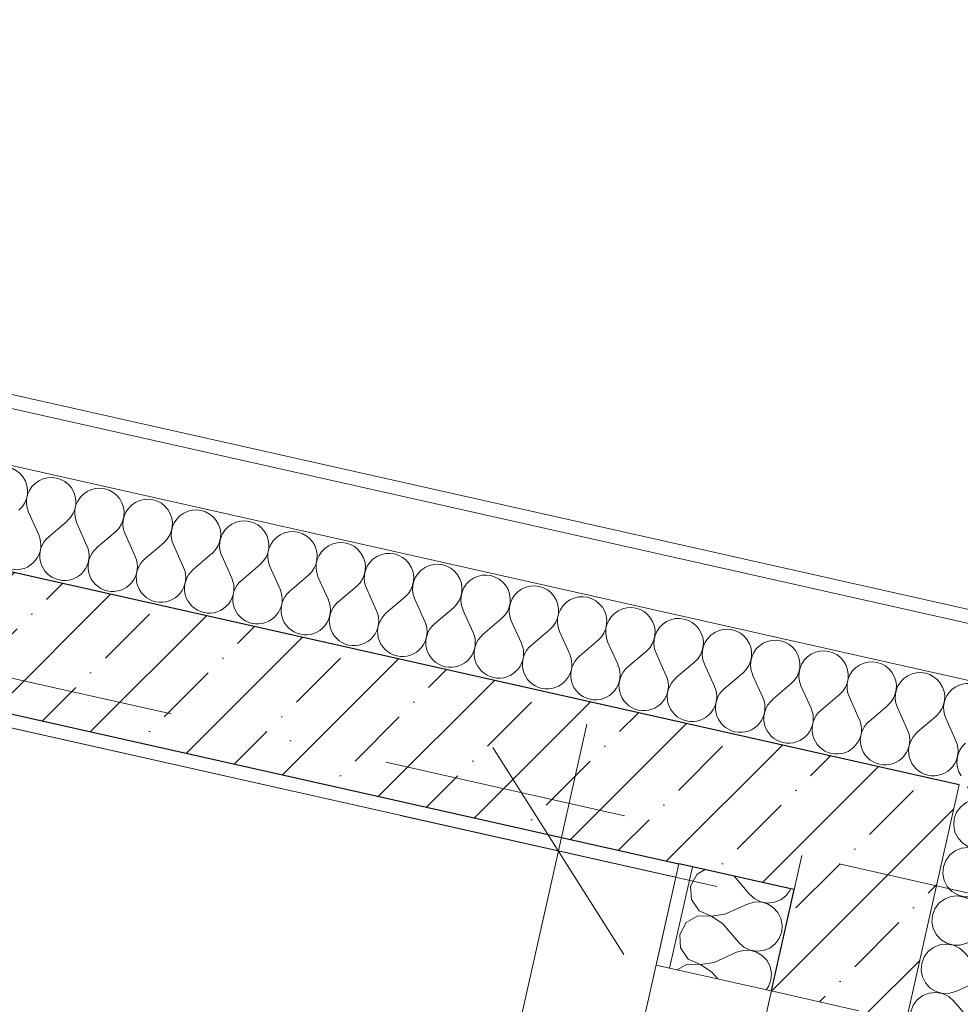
# Model space of a CAD drawing. Header units: millimetres. Extents: x -7218511 to -6645009, y 6003432 to 6221853.
# Tile 130 of 147: x -7168620 to -7167262, y 6149009 to 6150430. Entities that reach past the tile are written whole.
import ezdxf
from ezdxf.enums import TextEntityAlignment as Align

# ---------------------------------------------------------------- set-up
doc = ezdxf.new("R2010")
doc.units = ezdxf.units.MM
doc.header["$MEASUREMENT"] = 0
doc.linetypes.add('Штрихпунктирная', pattern=[670.277762, 352.777767, -176.388884, 0, -141.111112])
for name, color, linetype in [('S - МОП.АР', 7, 'Continuous'), ('АР-Стены_внешние_.АР', 7, 'Continuous'), ('АР-Стены_внутренние_пилоны.АР', 7, 'Continuous'), ('АР-Чертеж-Оси_Осевые размеры.АР', 7, 'Continuous'), ('АР-Чертеж-Размеры.АР', 7, 'Continuous'), ('Двери Archicad', 7, 'Continuous')]:
    doc.layers.add(name, color=color, linetype=linetype)
for name, color, linetype, lineweight in [('АР-Стены_внешние_.АР_Ном._пера__1', 7, 'Continuous', 0), ('АР-Стены_внутренние_пилоны.АР_Ном._пера__1', 7, 'Continuous', 30), ('АР-Чертеж-Оси_Осевые размеры.АР_Ном._пера__120', 7, 'Continuous', 0), ('АР-Чертеж-Размеры.АР_Ном._пера__1', 7, 'Continuous', 0), ('Двери Archicad_Ном._пера__120', 7, 'Continuous', 0)]:
    doc.layers.add(name, color=color, linetype=linetype, lineweight=lineweight)
doc.styles.add('РЎР“Р•РќР•Р\xa0Р\x98Р\xa0_РЎРўР\x98Р›Р¬_1', font='GOST_Common.ttf')
doc.styles.add('РЎР“Р•РќР•Р\xa0Р\x98Р\xa0_РЎРўР\x98Р›Р¬_4', font='GOTHIC.TTF')
doc.dimstyles.new('СГЕНЕРИР_СТИЛЬ__2', dxfattribs={"dimtxt": 150, "dimasz": 237.5, "dimexe": 0.18, "dimexo": 0.0625, "dimgap": 0, "dimtad": 1, "dimdec": 0, "dimzin": 0, "dimdsep": 46, "dimtxsty": 'РЎР“Р•РќР•Р\xa0Р\x98Р\xa0_РЎРўР\x98Р›Р¬_1', "dimblk": 'ARROWHEAD_6', "dimblk1": 'ARROWHEAD_6', "dimblk2": 'ARROWHEAD_6', "dimcen": 0.09, "dimse1": 1, "dimse2": 1, "dimclrd": 7, "dimclre": 7, "dimclrt": 7, "dimazin": 0, "dimtfac": 1, "dimtdec": 4, "dimtmove": 0, "dimatfit": 3, "dimfxl": 1, "dimtolj": 1, "dimtzin": 0, "dimarcsym": 0})
pattern_1 = [(45, (-6566190.34, 6562677.8), (-84.852814, 84.852814), []), (45, (-6566232.77, 6562720.22), (-84.852814, 84.852814), [90, -30, 0, -30])]
pattern_2 = [(45, (-6566190.34, 6563027.8), (-111.369318, 111.369318), [0, -105, 0, -157.5]), (110, (-6565840.34, 6563027.8), (148.001588, 53.868173), [0, -77, 0, -133])]

# ---------------------------------------------------------------- blocks, each defined once
blk = doc.blocks.new('*X97', base_point=(-6566190.3, 6562677.8))
at = {"layer": 'АР-Стены_внешние_.АР_Ном._пера__1', "color": 7, "linetype": 'Continuous', "lineweight": 0}
for p, q in [((-7168607.6, 6149718.9), (-7168592.9, 6149686.3)), ((-7168551.8, 6149706.3), (-7168579, 6149683.2)), ((-7168537.9, 6149703.2), (-7168523.3, 6149670.6)), ((-7168482.1, 6149690.7), (-7168509.3, 6149667.5)), ((-7168468.2, 6149687.6), (-7168453.6, 6149655)), ((-7168412.5, 6149675), (-7168439.6, 6149651.9)), ((-7168398.5, 6149671.9), (-7168383.9, 6149639.3)), ((-7168342.8, 6149659.4), (-7168369.9, 6149636.2)), ((-7168328.8, 6149656.3), (-7168314.2, 6149623.7)), ((-7168273.1, 6149643.7), (-7168300.2, 6149620.6)), ((-7168259.1, 6149640.6), (-7168244.5, 6149608)), ((-7168203.4, 6149628.1), (-7168230.5, 6149604.9)), ((-7168189.4, 6149625), (-7168174.8, 6149592.4)), ((-7168133.7, 6149612.4), (-7168160.9, 6149589.2)), ((-7168119.7, 6149609.3), (-7168105.1, 6149576.7)), ((-7168064, 6149596.8), (-7168091.2, 6149573.6)), ((-7168050.1, 6149593.6), (-7168035.4, 6149561.1)), ((-7167994.3, 6149581.1), (-7168021.5, 6149557.9)), ((-7167980.4, 6149578), (-7167965.7, 6149545.4)), ((-7167924.6, 6149565.5), (-7167951.8, 6149542.3)), ((-7167910.7, 6149562.3), (-7167896, 6149529.8)), ((-7167854.9, 6149549.8), (-7167882.1, 6149526.6)), ((-7167841, 6149546.7), (-7167826.3, 6149514.1)), ((-7167785.2, 6149534.2), (-7167812.4, 6149511)), ((-7167771.3, 6149531), (-7167756.6, 6149498.5)), ((-7167715.5, 6149518.5), (-7167742.7, 6149495.3)), ((-7167701.6, 6149515.4), (-7167686.9, 6149482.8)), ((-7167645.8, 6149502.9), (-7167673, 6149479.7)), ((-7167631.9, 6149499.7), (-7167617.3, 6149467.2)), ((-7167576.1, 6149487.2), (-7167603.3, 6149464)), ((-7167562.2, 6149484.1), (-7167547.6, 6149451.5)), ((-7167506.5, 6149471.6), (-7167533.6, 6149448.4)), ((-7167492.5, 6149468.4), (-7167477.9, 6149435.9)), ((-7167436.8, 6149455.9), (-7167463.9, 6149432.7)), ((-7167422.8, 6149452.8), (-7167408.2, 6149420.2)), ((-7167367.1, 6149440.2), (-7167394.2, 6149417.1)), ((-7167353.1, 6149437.1), (-7167338.5, 6149404.5)), ((-7167297.4, 6149424.6), (-7167324.5, 6149401.4)), ((-7167283.4, 6149421.5), (-7167268.8, 6149388.9))]:
    blk.add_line(p, q, dxfattribs=at)
for centre, start, end in [((-7168644.7, 6149749.2), 310.4716, 204.2114), ((-7168575, 6149733.5), 310.4716, 204.2114), ((-7168505.3, 6149717.9), 310.4716, 204.2114), ((-7168435.6, 6149702.2), 310.4716, 204.2114), ((-7168365.9, 6149686.6), 310.4716, 204.2114), ((-7168296.3, 6149670.9), 310.4716, 204.2114), ((-7168625.5, 6149671.7), 257.3415, 24.2114), ((-7168226.6, 6149655.3), 310.4716, 204.2114), ((-7168555.8, 6149656), 130.4716, 257.3415), ((-7168555.8, 6149656), 257.3415, 24.2114), ((-7168156.9, 6149639.6), 310.4716, 204.2114), ((-7168486.1, 6149640.3), 130.4716, 257.3415), ((-7168087.2, 6149623.9), 310.4716, 204.2114), ((-7168486.1, 6149640.3), 257.3415, 24.2114), ((-7168416.4, 6149624.7), 130.4716, 257.3415), ((-7168017.5, 6149608.3), 310.4716, 204.2114), ((-7168416.4, 6149624.7), 257.3415, 24.2114), ((-7168346.8, 6149609), 130.4716, 257.3415), ((-7167947.8, 6149592.6), 310.4716, 204.2114), ((-7168346.8, 6149609), 257.3415, 24.2114), ((-7168277.1, 6149593.4), 130.4716, 257.3415), ((-7167878.1, 6149577), 310.4716, 204.2114), ((-7168277.1, 6149593.4), 257.3415, 24.2114), ((-7168207.4, 6149577.7), 130.4716, 257.3415), ((-7168207.4, 6149577.7), 257.3415, 24.2114), ((-7168137.7, 6149562.1), 130.4716, 257.3415), ((-7167808.4, 6149561.3), 310.4716, 204.2114), ((-7168137.7, 6149562.1), 257.3415, 24.2114), ((-7168068, 6149546.4), 130.4716, 257.3415), ((-7167738.7, 6149545.7), 310.4716, 204.2114), ((-7168068, 6149546.4), 257.3415, 24.2114), ((-7167998.3, 6149530.8), 130.4716, 257.3415), ((-7167669, 6149530), 310.4716, 204.2114), ((-7167998.3, 6149530.8), 257.3415, 24.2114), ((-7167928.6, 6149515.1), 130.4716, 257.3415), ((-7167599.3, 6149514.4), 310.4716, 204.2114), ((-7167928.6, 6149515.1), 257.3415, 24.2114), ((-7167529.6, 6149498.7), 310.4716, 204.2114), ((-7167858.9, 6149499.5), 130.4716, 257.3415), ((-7167858.9, 6149499.5), 257.3415, 24.2114), ((-7167459.9, 6149483.1), 310.4716, 204.2114), ((-7167789.2, 6149483.8), 130.4716, 257.3415), ((-7167390.3, 6149467.4), 310.4716, 204.2114), ((-7167789.2, 6149483.8), 257.3415, 24.2114), ((-7167719.5, 6149468.2), 130.4716, 257.3415), ((-7167320.6, 6149451.8), 310.4716, 204.2114), ((-7167719.5, 6149468.2), 257.3415, 24.2114), ((-7167649.8, 6149452.5), 130.4716, 257.3415), ((-7167250.9, 6149436.1), 58.5207, 204.2114), ((-7167649.8, 6149452.5), 257.3415, 24.2114), ((-7167580.1, 6149436.9), 130.4716, 257.3415), ((-7167580.1, 6149436.9), 257.3415, 24.2114), ((-7167510.4, 6149421.2), 130.4716, 257.3415), ((-7167510.4, 6149421.2), 257.3415, 24.2114), ((-7167440.7, 6149405.6), 130.4716, 257.3415), ((-7167440.7, 6149405.6), 257.3415, 24.2114), ((-7167371.1, 6149389.9), 130.4716, 257.3415), ((-7167371.1, 6149389.9), 257.3415, 24.2114), ((-7167301.4, 6149374.2), 130.4716, 257.3415), ((-7167301.4, 6149374.2), 257.3415, 24.2114), ((-7167231.7, 6149358.6), 130.4716, 214.7027)]:
    blk.add_arc(centre, 35.7, start, end, dxfattribs=at)
blk = doc.blocks.new('Стена_26_3', base_point=(-7175551.4, 6150982))
at = {"layer": 'АР-Стены_внешние_.АР', "linetype": 'Continuous', "lineweight": 0, "true_color": 0x000000}
h = blk.add_hatch(dxfattribs=at)
h.set_pattern_fill('ЖЕЛЕЗОБЕТОН__PROJECT__0003', color=18, style=0, pattern_type=2)
h.set_pattern_definition(pattern_1)
h.paths.add_polyline_path([(-7169580.2, 6149640.8), (-7167502.9, 6149174.3), (-7167459, 6149369.4), (-7169536.4, 6149836)])
h = blk.add_hatch(dxfattribs=at)
h.set_pattern_fill('ШТУКАТУРКА__ГИПС_01_0003', color=18, style=0, pattern_type=2)
h.set_pattern_definition(pattern_2)
h.paths.add_polyline_path([(-7169565.1, 6149616.9), (-7167673.1, 6149192), (-7167668.7, 6149211.5), (-7169560.7, 6149636.5)])
h = blk.add_hatch(dxfattribs=at)
h.set_pattern_fill('ЖЕЛЕЗОБЕТОН__PROJECT__0003', color=18, style=0, pattern_type=2)
h.set_pattern_definition(pattern_1)
h.paths.add_polyline_path([(-7167502.9, 6149174.3), (-7167484.2, 6149170.1), (-7167266.3, 6149314.7), (-7167263.9, 6149325.6), (-7167459, 6149369.4)])
h = blk.add_hatch(dxfattribs=at)
h.set_pattern_fill('ЖЕЛЕЗОБЕТОН__PROJECT__0003', color=18, style=0, pattern_type=2)
h.set_pattern_definition(pattern_1)
h.paths.add_polyline_path([(-7167307.7, 6149130.4), (-7167266.3, 6149314.7), (-7167484.2, 6149170.1)])
at = {"layer": 'АР-Стены_внешние_.АР_Ном._пера__1', "color": 7, "linetype": 'Continuous', "lineweight": 0}
for p, q in [((-7167067.1, 6149517.1), (-7170150.5, 6150209.6)), ((-7167231, 6149471.9), (-7170168, 6150131.6)), ((-7167668.7, 6149211.5), (-7167673.1, 6149192)), ((-7167507.2, 6149154.7), (-7167502.9, 6149174.3))]:
    blk.add_line(p, q, dxfattribs=at)
at = {"layer": 'АР-Стены_внешние_.АР_Ном._пера__1', "color": 7, "linetype": 'Continuous', "lineweight": 30}
for p, q in [((-7167459, 6149369.4), (-7169536.4, 6149836)), ((-7169580.2, 6149640.8), (-7167668.7, 6149211.5)), ((-7167263.9, 6149325.6), (-7167459, 6149369.4)), ((-7167649.2, 6149207.1), (-7167668.7, 6149211.5)), ((-7167502.9, 6149174.3), (-7167649.2, 6149207.1))]:
    blk.add_line(p, q, dxfattribs=at)
at = {"layer": 'АР-Стены_внешние_.АР_Ном._пера__1', "color": 7, "linetype": 'Continuous', "lineweight": 20}
for p, q in [((-7167307.7, 6149130.4), (-7167266.3, 6149314.7)), ((-7167263.9, 6149325.6), (-7167266.3, 6149314.7)), ((-7167502.9, 6149174.3), (-7167507.2, 6149154.7))]:
    blk.add_line(p, q, dxfattribs=at)
at = {"layer": 'АР-Стены_внешние_.АР_Ном._пера__1', "color": 7, "linetype": 'Continuous', "lineweight": 0, "flags": 128}
for points in [[(-7166965.2, 6149514.7), (-7170146.1, 6150229.1)], [(-7169565.1, 6149616.9), (-7167673.1, 6149192)]]:
    blk.add_lwpolyline(points, dxfattribs=at)
at = {"layer": 'АР-Стены_внешние_.АР', "color": 7, "lineweight": 0}
blk.add_blockref('*X97', (-6566190.3, 6562677.8), dxfattribs=at)
blk = doc.blocks.new('*X425', base_point=(-6566190.3, 6562677.8))
at = {"layer": 'АР-Стены_внешние_.АР_Ном._пера__1', "color": 7, "linetype": 'Continuous', "lineweight": 0}
for p, q in [((-7167252.5, 6149323), (-7167250, 6149318.1)), ((-7167250, 6149318.1), (-7167243.3, 6149310.9)), ((-7167244.9, 6149303.5), (-7167254.1, 6149299.9)), ((-7167235.1, 6149304.6), (-7167244.9, 6149303.5)), ((-7167243.3, 6149310.9), (-7167234.9, 6149305.8)), ((-7167225.4, 6149302.9), (-7167235.1, 6149304.6)), ((-7167234.9, 6149305.8), (-7167225.4, 6149303.2)), ((-7167225.4, 6149303.2), (-7167215.5, 6149303.2)), ((-7167216.6, 6149298.6), (-7167225.4, 6149302.9)), ((-7167215.5, 6149303.2), (-7167206.1, 6149306)), ((-7167196.3, 6149310.4), (-7167206.1, 6149306)), ((-7167267.7, 6149285.9), (-7167271.2, 6149276.7)), ((-7167261.9, 6149293.9), (-7167267.7, 6149285.9)), ((-7167254.1, 6149299.9), (-7167261.9, 6149293.9)), ((-7167209.2, 6149292.1), (-7167216.6, 6149298.6)), ((-7167186, 6149264.9), (-7167209.2, 6149292.1)), ((-7167124, 6149280.2), (-7167124.8, 6149294.3)), ((-7167271.2, 6149276.7), (-7167272, 6149266.9)), ((-7167133.3, 6149263.1), (-7167124, 6149280.2)), ((-7167272, 6149266.9), (-7167270.1, 6149257.2)), ((-7167186, 6149264.9), (-7167169.8, 6149254.1)), ((-7167150.3, 6149253.4), (-7167133.3, 6149263.1)), ((-7167270.1, 6149257.2), (-7167265.6, 6149248.4)), ((-7167265.6, 6149248.4), (-7167258.9, 6149241.2)), ((-7167189.1, 6149251), (-7167221.7, 6149236.3)), ((-7167169.8, 6149253.8), (-7167189.1, 6149251)), ((-7167169.8, 6149254.1), (-7167150.3, 6149253.4)), ((-7167151.9, 6149246), (-7167169.8, 6149253.8)), ((-7167140.7, 6149230), (-7167151.9, 6149246)), ((-7167269.7, 6149230.2), (-7167277.5, 6149224.2)), ((-7167260.6, 6149233.9), (-7167269.7, 6149230.2)), ((-7167250.8, 6149234.9), (-7167260.6, 6149233.9)), ((-7167258.9, 6149241.2), (-7167250.5, 6149236.1)), ((-7167241.1, 6149233.2), (-7167250.8, 6149234.9)), ((-7167250.5, 6149236.1), (-7167241, 6149233.5)), ((-7167232.2, 6149228.9), (-7167241.1, 6149233.2)), ((-7167241, 6149233.5), (-7167231.2, 6149233.5)), ((-7167224.8, 6149222.4), (-7167232.2, 6149228.9)), ((-7167231.2, 6149233.5), (-7167221.7, 6149236.3)), ((-7167139.6, 6149210.6), (-7167140.7, 6149230)), ((-7167283.4, 6149216.2), (-7167286.9, 6149207)), ((-7167277.5, 6149224.2), (-7167283.4, 6149216.2)), ((-7167201.7, 6149195.2), (-7167224.8, 6149222.4)), ((-7167286.9, 6149207), (-7167287.7, 6149197.2)), ((-7167149, 6149193.4), (-7167139.6, 6149210.6)), ((-7167287.7, 6149197.2), (-7167285.8, 6149187.5)), ((-7167285.8, 6149187.5), (-7167281.3, 6149178.7)), ((-7167201.7, 6149195.2), (-7167185.4, 6149184.4)), ((-7167165.9, 6149183.7), (-7167149, 6149193.4)), ((-7167281.3, 6149178.7), (-7167274.6, 6149171.5)), ((-7167204.8, 6149181.3), (-7167237.4, 6149166.6)), ((-7167185.5, 6149184.1), (-7167204.8, 6149181.3)), ((-7167167.6, 6149176.4), (-7167185.5, 6149184.1)), ((-7167185.4, 6149184.4), (-7167165.9, 6149183.7)), ((-7167156.4, 6149160.3), (-7167167.6, 6149176.4)), ((-7167285.4, 6149160.5), (-7167293.2, 6149154.5)), ((-7167276.2, 6149164.2), (-7167285.4, 6149160.5)), ((-7167266.4, 6149165.2), (-7167276.2, 6149164.2)), ((-7167274.6, 6149171.5), (-7167266.2, 6149166.4)), ((-7167256.7, 6149163.5), (-7167266.4, 6149165.2)), ((-7167266.2, 6149166.4), (-7167256.7, 6149163.8)), ((-7167256.7, 6149163.8), (-7167246.8, 6149163.8)), ((-7167247.9, 6149159.2), (-7167256.7, 6149163.5)), ((-7167240.5, 6149152.7), (-7167247.9, 6149159.2)), ((-7167246.8, 6149163.8), (-7167237.4, 6149166.6)), ((-7167155.3, 6149140.9), (-7167156.4, 6149160.3)), ((-7167299, 6149146.5), (-7167302.5, 6149137.3)), ((-7167293.2, 6149154.5), (-7167299, 6149146.5)), ((-7167217.3, 6149125.5), (-7167240.5, 6149152.7)), ((-7167302.5, 6149137.3), (-7167303.3, 6149127.5)), ((-7167164.6, 6149123.7), (-7167155.3, 6149140.9)), ((-7167303.3, 6149127.5), (-7167301.4, 6149117.8)), ((-7167301.4, 6149117.8), (-7167296.9, 6149109)), ((-7167217.3, 6149125.5), (-7167201.1, 6149114.7)), ((-7167181.6, 6149114), (-7167164.6, 6149123.7)), ((-7167296.9, 6149109), (-7167290.2, 6149101.8)), ((-7167290.2, 6149101.8), (-7167281.8, 6149096.7)), ((-7167220.4, 6149111.6), (-7167253, 6149096.9)), ((-7167201.1, 6149114.4), (-7167220.4, 6149111.6)), ((-7167201.1, 6149114.7), (-7167181.6, 6149114)), ((-7167183.2, 6149106.7), (-7167201.1, 6149114.4)), ((-7167172, 6149090.7), (-7167183.2, 6149106.7)), ((-7167301, 6149090.8), (-7167308.8, 6149084.8)), ((-7167291.9, 6149094.5), (-7167301, 6149090.8)), ((-7167282.1, 6149095.5), (-7167291.9, 6149094.5)), ((-7167272.4, 6149093.8), (-7167282.1, 6149095.5)), ((-7167281.8, 6149096.7), (-7167272.3, 6149094.1)), ((-7167263.5, 6149089.5), (-7167272.4, 6149093.8)), ((-7167272.3, 6149094.1), (-7167262.5, 6149094.2)), ((-7167256.1, 6149083), (-7167263.5, 6149089.5)), ((-7167262.5, 6149094.2), (-7167253, 6149096.9)), ((-7167170.9, 6149071.2), (-7167172, 6149090.7)), ((-7167314.7, 6149076.9), (-7167318.2, 6149067.6)), ((-7167308.8, 6149084.8), (-7167314.7, 6149076.9)), ((-7167233, 6149055.8), (-7167256.1, 6149083)), ((-7167318.2, 6149067.6), (-7167319, 6149057.8)), ((-7167180.3, 6149054), (-7167170.9, 6149071.2)), ((-7167319, 6149057.8), (-7167317.1, 6149048.1)), ((-7167317.1, 6149048.1), (-7167312.6, 6149039.4)), ((-7167216.8, 6149044.7), (-7167236.1, 6149041.9)), ((-7167233, 6149055.8), (-7167216.7, 6149045)), ((-7167198.9, 6149037), (-7167216.8, 6149044.7)), ((-7167216.7, 6149045), (-7167197.2, 6149044.3)), ((-7167197.2, 6149044.3), (-7167180.3, 6149054)), ((-7167312.6, 6149039.4), (-7167305.9, 6149032.1)), ((-7167305.9, 6149032.1), (-7167297.5, 6149027)), ((-7167236.1, 6149041.9), (-7167268.7, 6149027.2)), ((-7167187.7, 6149021), (-7167198.9, 6149037)), ((-7167316.7, 6149021.1), (-7167324.5, 6149015.1)), ((-7167307.5, 6149024.8), (-7167316.7, 6149021.1)), ((-7167297.7, 6149025.8), (-7167307.5, 6149024.8)), ((-7167288, 6149024.1), (-7167297.7, 6149025.8)), ((-7167297.5, 6149027), (-7167288, 6149024.4)), ((-7167288, 6149024.4), (-7167278.1, 6149024.5)), ((-7167279.2, 6149019.8), (-7167288, 6149024.1)), ((-7167271.8, 6149013.3), (-7167279.2, 6149019.8)), ((-7167278.1, 6149024.5), (-7167268.7, 6149027.2)), ((-7167186.6, 6149001.5), (-7167187.7, 6149021)), ((-7167330.3, 6149007.2), (-7167333.8, 6148997.9)), ((-7167324.5, 6149015.1), (-7167330.3, 6149007.2)), ((-7167248.6, 6148986.1), (-7167271.8, 6149013.3)), ((-7167195.9, 6148984.3), (-7167186.6, 6149001.5)), ((-7167333.8, 6148997.9), (-7167334.6, 6148988.1)), ((-7167334.6, 6148988.1), (-7167333.5, 6148982.5)), ((-7167232.4, 6148975), (-7167251.7, 6148972.2)), ((-7167248.6, 6148986.1), (-7167232.4, 6148975.3)), ((-7167232.4, 6148975.3), (-7167212.9, 6148974.6)), ((-7167214.5, 6148967.3), (-7167232.4, 6148975)), ((-7167212.9, 6148974.6), (-7167195.9, 6148984.3)), ((-7167251.7, 6148972.2), (-7167263.7, 6148966.8)), ((-7167205, 6148953.6), (-7167214.5, 6148967.3))]:
    blk.add_line(p, q, dxfattribs=at)
blk = doc.blocks.new('Металлическая Дверь 23[22]_3', base_point=(-6566190.3, 6562677.8))
at = {"layer": 'Двери Archicad_Ном._пера__120', "color": 7, "linetype": 'Continuous', "lineweight": 0}
blk.add_line((-7167408.9, 6148999.4), (-7167535.7, 6149027.9), dxfattribs=at)
blk = doc.blocks.new('Стена_216_3', base_point=(-7167865.4, 6147559.9))
at = {"layer": 'АР-Стены_внешние_.АР', "linetype": 'Continuous', "lineweight": 0, "true_color": 0x000000}
h = blk.add_hatch(dxfattribs=at)
h.set_pattern_fill('ЖЕЛЕЗОБЕТОН__PROJECT__0003', color=18, style=0, pattern_type=2)
h.set_pattern_definition(pattern_1)
h.paths.add_polyline_path([(-7167507.2, 6149154.7), (-7167484.2, 6149170.1), (-7167502.9, 6149174.3)])
h = blk.add_hatch(dxfattribs=at)
h.set_pattern_fill('ЖЕЛЕЗОБЕТОН__PROJECT__0003', color=18, style=0, pattern_type=2)
h.set_pattern_definition(pattern_1)
h.paths.add_polyline_path([(-7167507.2, 6149154.7), (-7167535.7, 6149027.9), (-7167408.9, 6148999.4), (-7167340.6, 6148984.1), (-7167307.7, 6149130.4), (-7167484.2, 6149170.1)])
at = {"layer": 'АР-Стены_внешние_.АР_Ном._пера__1', "color": 7, "linetype": 'Continuous', "lineweight": 20}
for p, q in [((-7167307.7, 6149130.4), (-7167266.3, 6149314.7)), ((-7167263.9, 6149325.6), (-7167266.3, 6149314.7)), ((-7167502.9, 6149174.3), (-7167507.2, 6149154.7)), ((-7167340.6, 6148984.1), (-7167307.7, 6149130.4)), ((-7167408.9, 6148999.4), (-7167535.7, 6149027.9))]:
    blk.add_line(p, q, dxfattribs=at)
at = {"layer": 'АР-Стены_внешние_.АР_Ном._пера__1', "color": 7, "linetype": 'Continuous', "lineweight": 20, "flags": 128}
blk.add_lwpolyline([(-7167507.2, 6149154.7), (-7167535.7, 6149027.9)], dxfattribs=at)
at = {"layer": 'АР-Стены_внешние_.АР', "color": 7, "lineweight": 0}
blk.add_blockref('*X425', (-6566190.3, 6562677.8), dxfattribs=at)
at = {"layer": 'Двери Archicad', "color": 7, "linetype": 'Continuous', "lineweight": 0}
blk.add_blockref('Металлическая Дверь 23[22]_3', (-6566190.3, 6562677.8), dxfattribs=at)
blk = doc.blocks.new('Стандартный Маркер Сетки[6]_3', base_point=(-7167491.3, 6149223.3))
at = {"layer": 'АР-Чертеж-Оси_Осевые размеры.АР_Ном._пера__120', "color": 7, "linetype": 'Штрихпунктирная', "lineweight": 0}
blk.add_line((-7167710.4, 6148247.6), (-7167491.3, 6149223.3), dxfattribs=at)
at = {"layer": 'АР-Чертеж-Оси_Осевые размеры.АР_Ном._пера__120', "color": 7, "lineweight": 0, "style": 'РЎР“Р•РќР•Р\xa0Р\x98Р\xa0_РЎРўР\x98Р›Р¬_4'}
blk.add_attdef('AC_MarkerText_1', text='', height=350, rotation=347.3417, dxfattribs=at).set_placement((-7172531.7, 6126650.8), align=Align.TOP_CENTER)
blk = doc.blocks.new('Стандартный Маркер Сетки[35]_3', base_point=(-7167491.3, 6149223.3))
at = {"layer": 'АР-Чертеж-Оси_Осевые размеры.АР_Ном._пера__120', "color": 7, "linetype": 'Штрихпунктирная', "lineweight": 0}
blk.add_line((-7167710.4, 6148247.6), (-7167491.3, 6149223.3), dxfattribs=at)
at = {"layer": 'АР-Чертеж-Оси_Осевые размеры.АР_Ном._пера__120', "color": 7, "lineweight": 0, "style": 'РЎР“Р•РќР•Р\xa0Р\x98Р\xa0_РЎРўР\x98Р›Р¬_4'}
blk.add_attdef('AC_MarkerText_1', text='', height=350, rotation=347.3417, dxfattribs=at).set_placement((-7172531.7, 6126650.8), align=Align.TOP_CENTER)
blk = doc.blocks.new('*D645', base_point=(-6566190.3, 6562677.8))
at = {"layer": 'АР-Чертеж-Размеры.АР_Ном._пера__1', "color": 7, "linetype": 'Continuous', "lineweight": 0, "transparency": 16777216}
for p, q in [((-7167842.5, 6149230), (-7167801.4, 6149413)), ((-7167748, 6149080.7), (-7167937.1, 6149379.4)), ((-7167613.9, 6149178.7), (-7168071.2, 6149281.4)), ((-7168370.7, 6146878.6), (-7167842.5, 6149230)), ((-7168465.2, 6147028), (-7168276.1, 6146729.3)), ((-7168142, 6146827.3), (-7168599.3, 6146930)), ((-7168411.8, 6146695.7), (-7168370.7, 6146878.6))]:
    blk.add_line(p, q, dxfattribs=at)
at = {"layer": 'АР-Чертеж-Размеры.АР_Ном._пера__1', "color": 7, "lineweight": 0, "transparency": 16777216, "insert": (-7168186.5, 6147835.7), "char_height": 150, "attachment_point": 7, "rotation": 77.3415, "style": 'РЎР“Р•РќР•Р\xa0Р\x98Р\xa0_РЎРўР\x98Р›Р¬_1'}
blk.add_mtext('\\A1;{\\pql;\\fGOST Common|b0|i0|c204|p0;\\W1.000000;2\xa0410}', dxfattribs=at)
blk = doc.blocks.new('ARROWHEAD_6')
at = {"color": 0, "linetype": 'Continuous', "lineweight": 0}
for p, q in [((-0.5, -0.5), (0.5, 0.5)), ((0, 0), (-1, 0))]:
    blk.add_line(p, q, dxfattribs=at)
blk = doc.blocks.new('*X690', base_point=(-6566190.3, 6562677.8))
at = {"layer": 'АР-Стены_внутренние_пилоны.АР_Ном._пера__1', "color": 7, "linetype": 'Continuous', "lineweight": 0}
for p, q in [((-7167630.8, 6149203), (-7167642.5, 6149196.3)), ((-7167642.5, 6149196.3), (-7167647.9, 6149186.3)), ((-7167589, 6149193.6), (-7167567.4, 6149168.3)), ((-7167513.9, 6149165.6), (-7167508.1, 6149173.5)), ((-7167508.1, 6149173.5), (-7167507.4, 6149175.3)), ((-7167524.2, 6149158.5), (-7167521.7, 6149159.5)), ((-7167521.7, 6149159.5), (-7167513.9, 6149165.6))]:
    blk.add_line(p, q, dxfattribs=at)
blk = doc.blocks.new('*X692', base_point=(-6566190.3, 6562677.8))
at = {"layer": 'АР-Стены_внутренние_пилоны.АР_Ном._пера__1', "color": 7, "linetype": 'Continuous', "lineweight": 0}
for p, q in [((-7167647.9, 6149186.3), (-7167651.8, 6149179.2)), ((-7167651.8, 6149179.2), (-7167650.7, 6149159.7)), ((-7167650.7, 6149159.7), (-7167639.6, 6149143.7)), ((-7167567.4, 6149168.3), (-7167566.6, 6149167.4)), ((-7167566.6, 6149167.4), (-7167559.3, 6149160.8)), ((-7167559.3, 6149160.8), (-7167550.4, 6149156.5)), ((-7167530.9, 6149155.9), (-7167524.2, 6149158.5)), ((-7167639.6, 6149143.7), (-7167621.6, 6149135.9)), ((-7167602.3, 6149138.8), (-7167569.8, 6149153.4)), ((-7167560.3, 6149156.2), (-7167569.8, 6149153.4)), ((-7167550.4, 6149156.3), (-7167560.3, 6149156.2)), ((-7167550.4, 6149156.5), (-7167540.7, 6149154.8)), ((-7167540.9, 6149153.6), (-7167550.4, 6149156.3)), ((-7167532.5, 6149148.5), (-7167540.9, 6149153.6)), ((-7167540.7, 6149154.8), (-7167530.9, 6149155.9)), ((-7167525.8, 6149141.3), (-7167532.5, 6149148.5)), ((-7167641.2, 6149136.3), (-7167658.2, 6149126.6)), ((-7167621.7, 6149135.7), (-7167641.2, 6149136.3)), ((-7167605.5, 6149124.8), (-7167621.7, 6149135.7)), ((-7167621.6, 6149135.9), (-7167602.3, 6149138.8)), ((-7167521.4, 6149132.5), (-7167525.8, 6149141.3)), ((-7167519.5, 6149122.8), (-7167521.4, 6149132.5)), ((-7167658.2, 6149126.6), (-7167667.5, 6149109.5)), ((-7167605.5, 6149124.8), (-7167582.3, 6149097.7)), ((-7167520.3, 6149113), (-7167519.5, 6149122.8)), ((-7167667.5, 6149109.5), (-7167666.4, 6149090)), ((-7167529.6, 6149095.9), (-7167523.7, 6149103.8)), ((-7167523.7, 6149103.8), (-7167520.3, 6149113)), ((-7167666.4, 6149090), (-7167655.2, 6149074)), ((-7167582.3, 6149097.7), (-7167574.9, 6149091.1)), ((-7167574.9, 6149091.1), (-7167566, 6149086.8)), ((-7167566, 6149086.8), (-7167556.3, 6149085.2)), ((-7167546.5, 6149086.2), (-7167537.4, 6149089.8)), ((-7167537.4, 6149089.8), (-7167529.6, 6149095.9)), ((-7167655.2, 6149074), (-7167637.3, 6149066.2)), ((-7167618, 6149069.1), (-7167585.4, 6149083.7)), ((-7167576, 6149086.5), (-7167585.4, 6149083.7)), ((-7167566.1, 6149086.6), (-7167576, 6149086.5)), ((-7167556.6, 6149083.9), (-7167566.1, 6149086.6)), ((-7167548.2, 6149078.8), (-7167556.6, 6149083.9)), ((-7167556.3, 6149085.2), (-7167546.5, 6149086.2)), ((-7167541.5, 6149071.6), (-7167548.2, 6149078.8)), ((-7167656.9, 6149066.6), (-7167671.3, 6149058.4)), ((-7167637.4, 6149066), (-7167656.9, 6149066.6)), ((-7167621.1, 6149055.1), (-7167637.4, 6149066)), ((-7167637.3, 6149066.2), (-7167618, 6149069.1)), ((-7167537, 6149062.8), (-7167541.5, 6149071.6)), ((-7167535.1, 6149053.1), (-7167537, 6149062.8)), ((-7167621.1, 6149055.1), (-7167612.6, 6149045.2)), ((-7167535.9, 6149043.3), (-7167535.1, 6149053.1)), ((-7167542.8, 6149029.5), (-7167539.4, 6149034.1)), ((-7167539.4, 6149034.1), (-7167535.9, 6149043.3))]:
    blk.add_line(p, q, dxfattribs=at)
blk = doc.blocks.new('Простой Проем Двери[25]_3', base_point=(-6566190.3, 6562677.8))
at = {"layer": 'Двери Archicad_Ном._пера__120', "color": 7, "linetype": 'Continuous', "lineweight": 0}
for p, q in [((-7167701.6, 6149065.2), (-7167682.1, 6149060.8)), ((-7167682.1, 6149060.8), (-7167535.7, 6149027.9)), ((-7168006.2, 6147708.9), (-7167986.7, 6147704.6)), ((-7167986.7, 6147704.6), (-7167840.3, 6147671.7))]:
    blk.add_line(p, q, dxfattribs=at)
blk = doc.blocks.new('Стена_230_3', base_point=(-7167502.9, 6149174.3))
at = {"layer": 'АР-Стены_внутренние_пилоны.АР', "linetype": 'Continuous', "lineweight": 0, "true_color": 0x000000}
h = blk.add_hatch(dxfattribs=at)
h.set_pattern_fill('ШТУКАТУРКА__ГИПС_01_0003', color=18, style=0, pattern_type=2)
h.set_pattern_definition(pattern_2)
h.paths.add_polyline_path([(-7167673.1, 6149192), (-7167653.6, 6149187.6), (-7167649.2, 6149207.1), (-7167668.7, 6149211.5)])
h = blk.add_hatch(dxfattribs=at)
h.set_pattern_fill('ШТУКАТУРКА__ГИПС_01_0003', color=18, style=0, pattern_type=2)
h.set_pattern_definition(pattern_2)
h.paths.add_polyline_path([(-7167673.1, 6149192), (-7167701.6, 6149065.2), (-7167682.1, 6149060.8), (-7167653.6, 6149187.6)])
at = {"layer": 'АР-Стены_внешние_.АР_Ном._пера__1', "color": 7, "linetype": 'Continuous', "lineweight": 0}
for p, q in [((-7167668.7, 6149211.5), (-7167673.1, 6149192)), ((-7167649.2, 6149207.1), (-7167653.6, 6149187.6)), ((-7167507.2, 6149154.7), (-7167502.9, 6149174.3))]:
    blk.add_line(p, q, dxfattribs=at)
at = {"layer": 'АР-Стены_внешние_.АР_Ном._пера__1', "color": 7, "linetype": 'Continuous', "lineweight": 30}
for p, q in [((-7167649.2, 6149207.1), (-7167668.7, 6149211.5)), ((-7167502.9, 6149174.3), (-7167649.2, 6149207.1))]:
    blk.add_line(p, q, dxfattribs=at)
at = {"layer": 'АР-Стены_внутренние_пилоны.АР_Ном._пера__1', "color": 7, "linetype": 'Continuous', "lineweight": 0}
for p, q in [((-7167653.6, 6149187.6), (-7167682.1, 6149060.8)), ((-7167701.6, 6149065.2), (-7167682.1, 6149060.8)), ((-7167682.1, 6149060.8), (-7167535.7, 6149027.9))]:
    blk.add_line(p, q, dxfattribs=at)
at = {"layer": 'АР-Стены_внутренние_пилоны.АР_Ном._пера__1', "color": 7, "linetype": 'Continuous', "lineweight": 0, "flags": 128}
for points in [[(-7167673.1, 6149192), (-7167701.6, 6149065.2)], [(-7167535.7, 6149027.9), (-7167507.2, 6149154.7)]]:
    blk.add_lwpolyline(points, dxfattribs=at)
at = {"layer": 'АР-Стены_внутренние_пилоны.АР', "color": 7, "lineweight": 0}
for name in ['*X690', '*X692']:
    blk.add_blockref(name, (-6566190.3, 6562677.8), dxfattribs=at)
at = {"layer": 'Двери Archicad', "color": 7, "linetype": 'Continuous', "lineweight": 0}
blk.add_blockref('Простой Проем Двери[25]_3', (-6566190.3, 6562677.8), dxfattribs=at)
blk = doc.blocks.new('Стандартный Маркер Сетки[75]_3', base_point=(-7213545, 6159566.7))
at = {"layer": 'АР-Чертеж-Оси_Осевые размеры.АР_Ном._пера__120', "color": 7, "linetype": 'Штрихпунктирная', "lineweight": 0}
blk.add_line((-7212569.3, 6159347.6), (-7133628.1, 6141617.8), dxfattribs=at)
at = {"layer": 'АР-Чертеж-Оси_Осевые размеры.АР_Ном._пера__120', "color": 7, "lineweight": 0, "style": 'РЎР“Р•РќР•Р\xa0Р\x98Р\xa0_РЎРўР\x98Р›Р¬_4'}
for tag, p in [('AC_MarkerText_1_0', (-7213962.9, 6159857.4)), ('AC_MarkerText_1_1', (-7132094.6, 6141470.2))]:
    blk.add_attdef(tag, text='', height=350, rotation=347.3417, dxfattribs=at).set_placement(p, align=Align.TOP_CENTER)
blk = doc.blocks.new('Стандартный Маркер Сетки[87]_3', base_point=(-7213545, 6159566.7))
at = {"layer": 'АР-Чертеж-Оси_Осевые размеры.АР_Ном._пера__120', "color": 7, "linetype": 'Штрихпунктирная', "lineweight": 0}
blk.add_line((-7212569.3, 6159347.6), (-7133628.1, 6141617.8), dxfattribs=at)
at = {"layer": 'АР-Чертеж-Оси_Осевые размеры.АР_Ном._пера__120', "color": 7, "lineweight": 0, "style": 'РЎР“Р•РќР•Р\xa0Р\x98Р\xa0_РЎРўР\x98Р›Р¬_4'}
for tag, p in [('AC_MarkerText_1_0', (-7213962.9, 6159857.4)), ('AC_MarkerText_1_1', (-7132094.6, 6141470.2))]:
    blk.add_attdef(tag, text='', height=350, rotation=347.3417, dxfattribs=at).set_placement(p, align=Align.TOP_CENTER)
blk = doc.blocks.new('Стандартный Маркер Сетки[91]_3', base_point=(-7213545, 6159566.7))
at = {"layer": 'АР-Чертеж-Оси_Осевые размеры.АР_Ном._пера__120', "color": 7, "linetype": 'Штрихпунктирная', "lineweight": 0}
blk.add_line((-7212569.3, 6159347.6), (-7133628.1, 6141617.8), dxfattribs=at)
at = {"layer": 'АР-Чертеж-Оси_Осевые размеры.АР_Ном._пера__120', "color": 7, "lineweight": 0, "style": 'РЎР“Р•РќР•Р\xa0Р\x98Р\xa0_РЎРўР\x98Р›Р¬_4'}
for tag, p in [('AC_MarkerText_1_0', (-7213962.9, 6159857.4)), ('AC_MarkerText_1_1', (-7132094.6, 6141470.2))]:
    blk.add_attdef(tag, text='', height=350, rotation=347.3417, dxfattribs=at).set_placement(p, align=Align.TOP_CENTER)
blk = doc.blocks.new('Стандартный Маркер Сетки[96]_3', base_point=(-7213545, 6159566.7))
at = {"layer": 'АР-Чертеж-Оси_Осевые размеры.АР_Ном._пера__120', "color": 7, "linetype": 'Штрихпунктирная', "lineweight": 0}
blk.add_line((-7212569.3, 6159347.6), (-7133628.1, 6141617.8), dxfattribs=at)
at = {"layer": 'АР-Чертеж-Оси_Осевые размеры.АР_Ном._пера__120', "color": 7, "lineweight": 0, "style": 'РЎР“Р•РќР•Р\xa0Р\x98Р\xa0_РЎРўР\x98Р›Р¬_4'}
for tag, p in [('AC_MarkerText_1_0', (-7213962.9, 6159857.4)), ('AC_MarkerText_1_1', (-7132094.6, 6141470.2))]:
    blk.add_attdef(tag, text='', height=350, rotation=347.3417, dxfattribs=at).set_placement(p, align=Align.TOP_CENTER)
blk = doc.blocks.new('*D786', base_point=(-6566190.3, 6562677.8))
at = {"layer": 'АР-Чертеж-Размеры.АР_Ном._пера__1', "color": 7, "linetype": 'Continuous', "lineweight": 0, "transparency": 16777216}
for p, q in [((-7169763.7, 6148732.8), (-7169661, 6149190.1)), ((-7169563, 6149056), (-7169861.7, 6148866.9)), ((-7169895.3, 6149002.5), (-7169712.3, 6148961.5)), ((-7169712.3, 6148961.5), (-7167820.3, 6148536.5)), ((-7167871.7, 6148307.8), (-7167769, 6148765.2)), ((-7167969.7, 6148442), (-7167671, 6148631.1)), ((-7167820.3, 6148536.5), (-7167637.4, 6148495.4))]:
    blk.add_line(p, q, dxfattribs=at)
at = {"layer": 'АР-Чертеж-Размеры.АР_Ном._пера__1', "color": 7, "lineweight": 0, "transparency": 16777216, "insert": (-7168977.2, 6148827.1), "char_height": 150, "attachment_point": 7, "rotation": 347.3417, "style": 'РЎР“Р•РќР•Р\xa0Р\x98Р\xa0_РЎРўР\x98Р›Р¬_1'}
blk.add_mtext('\\A1;{\\pql;\\fGOST Common|b0|i0|c204|p0;\\W1.000000;1 650}', dxfattribs=at)

msp = doc.modelspace()

# ---------------------------------------------------------------- linework, layer by layer
at = {"layer": 'S - МОП.АР', "color": 254, "linetype": 'Continuous', "lineweight": 0, "true_color": 0xdadada, "flags": 128}
msp.add_lwpolyline([(-7175918, 6148574), (-7168201.1, 6146840.9), (-7167673.1, 6149192), (-7175389.9, 6150925.2)], close=True, dxfattribs=at)

# ---------------------------------------------------------------- block references
at = {"layer": 'АР-Стены_внешние_.АР', "color": 7, "lineweight": 0}
for name, p in [('Стена_26_3', (-7175551.4, 6150982)), ('Стена_216_3', (-7167865.4, 6147559.9))]:
    msp.add_blockref(name, p, dxfattribs=at)
at = {"layer": 'АР-Стены_внутренние_пилоны.АР', "color": 7, "lineweight": 0}
msp.add_blockref('Стена_230_3', (-7167502.9, 6149174.3), dxfattribs=at)
at = {"layer": 'АР-Чертеж-Оси_Осевые размеры.АР', "color": 8, "linetype": 'Continuous', "lineweight": 15}
for name, p in [('Стандартный Маркер Сетки[75]_3', (-7213545, 6159566.7)), ('Стандартный Маркер Сетки[87]_3', (-7213545, 6159566.7)), ('Стандартный Маркер Сетки[91]_3', (-7213545, 6159566.7)), ('Стандартный Маркер Сетки[96]_3', (-7213545, 6159566.7)), ('Стандартный Маркер Сетки[6]_3', (-7167491.3, 6149223.3)), ('Стандартный Маркер Сетки[35]_3', (-7167491.3, 6149223.3))]:
    msp.add_blockref(name, p, dxfattribs=at)

# ---------------------------------------------------------------- dimensions: what is measured, and where the dimension line sits
at = {"layer": 'АР-Чертеж-Размеры.АР', "color": 7, "linetype": 'Continuous', "lineweight": 0}
dim = msp.add_linear_dim(base=(-7167842.5, 6149230), p1=(-7172132.8, 6147723.6), p2=(-7171521.8, 6150056.4), angle=77.3415, dimstyle='СГЕНЕРИР_СТИЛЬ__2', dxfattribs=at)
dim.commit()
dim.dimension.update_dxf_attribs({"geometry": '*D645', "text_midpoint": (-7168203.3, 6148103.1), "dimtype": 160, "text_rotation": 77.3415})
dim = msp.add_linear_dim(base=(-7167820.3, 6148536.5), p1=(-7169698.8, 6149021.8), p2=(-7167948.1, 6147967.5), angle=347.3417, text='1 650', dimstyle='СГЕНЕРИР_СТИЛЬ__2', dxfattribs=at)
dim.commit()
dim.dimension.update_dxf_attribs({"geometry": '*D786', "text_midpoint": (-7168709.7, 6148843.9), "dimtype": 160, "text_rotation": 347.3417})

doc.saveas('drawing.dxf')
